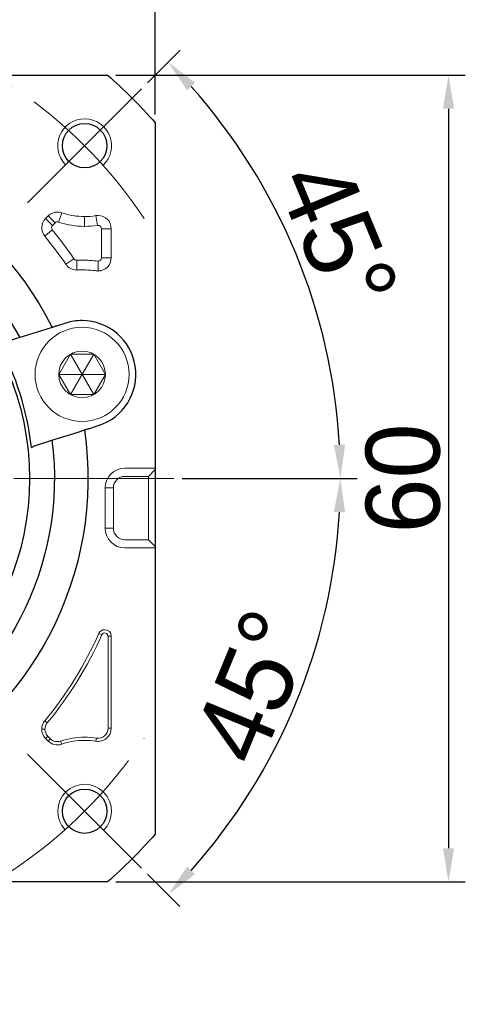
# Model space of a CAD drawing. Header units: millimetres. Extents: x 1384 to 1884, y 1004 to 1358.
# Tile 5 of 8: x 1639 to 1673, y 1239 to 1312. Entities that reach past the tile are written whole.
import ezdxf

# ---------------------------------------------------------------- set-up
doc = ezdxf.new("R2010")
doc.units = ezdxf.units.MM
doc.header["$PDSIZE"] = -5
doc.linetypes.add('点画线', pattern=[18, 12, -2, 2, -2])
doc.layers.get('0').update_dxf_attribs({"lineweight": 18})
doc.layers.get('Defpoints').update_dxf_attribs({"lineweight": 18})
for name, color, linetype, lineweight in [('7中心线层', 7, '点画线', 18), ('尺寸线', 7, 'Continuous', 18), ('尺寸线层', 3, 'Continuous', 18), ('粗实线', 7, 'Continuous', 50), ('细实线', 7, 'Continuous', 18)]:
    doc.layers.add(name, color=color, linetype=linetype, lineweight=lineweight)
doc.styles.add('工程字', font='txt')
doc.dimstyles.new('DIMSTYLE_17', dxfattribs={"dimtxt": 8, "dimasz": 12, "dimexe": 0.18, "dimexo": 0.0625, "dimgap": 0.09, "dimtad": 1, "dimtih": 1, "dimtoh": 1, "dimdec": 3, "dimdsep": 46, "dimtxsty": 'Standard', "dimblk": '_CAXARROW', "dimcen": 0.09, "dimdle": 24, "dimadec": 0, "dimazin": 0, "dimtfac": 0.7, "dimtdec": 3, "dimtofl": 0, "dimtmove": 0, "dimatfit": 3, "dimfxl": 1, "dimtolj": 1, "dimarcsym": 0})
doc.dimstyles.new('副本 ISO-25', dxfattribs={"dimtxt": 5.5, "dimasz": 2.5, "dimexe": 1.25, "dimexo": 0.625, "dimtad": 1, "dimtxsty": '工程字', "dimcen": 2.5, "dimdle": 5, "dimadec": 0, "dimazin": 0, "dimtfac": 1, "dimtmove": 0, "dimatfit": 3, "dimfxl": 1, "dimtolj": 1, "dimarcsym": 0})

# ---------------------------------------------------------------- blocks, each defined once
blk = doc.blocks.new('_CAXARROW')
blk.add_hatch(color=0).paths.add_polyline_path([(0, 0), (-1, 0.125), (-1, -0.125)], flags=0)
blk = doc.blocks.new('*D95')
at = {"layer": 'Defpoints', "color": 0}
for p in [(1646.542, 1300.302), (1592.509, 1255.799)]:
    blk.add_point(p, dxfattribs=at)
at = {"layer": '尺寸线层', "color": 0, "linetype": 'Continuous', "lineweight": -2}
for p, q in [((1619.435, 1278.05), (1619.615, 1278.05)), ((1619.525, 1277.96), (1619.525, 1278.14)), ((1572.687, 1239.473), (1590.193, 1253.892)), ((1562.539, 1239.473), (1572.687, 1239.473))]:
    blk.add_line(p, q, dxfattribs=at)
blk.add_arc((1619.525, 1278.05), 35, 219.18124, 303.41935, dxfattribs=at)
at = {"layer": '尺寸线层', "color": 0, "lineweight": -2, "xscale": 3, "yscale": 3, "zscale": 3, "rotation": 39.47590187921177}
blk.add_blockref('_CAXARROW', (1592.509, 1255.799), dxfattribs=at)
at = {"layer": '尺寸线层', "color": 0, "insert": (1567.102, 1242.723), "char_height": 4.5, "attachment_point": 5, "style": '工程字'}
blk.add_mtext('\\A1;∅70', dxfattribs=at)
blk = doc.blocks.new('_FILLED')
at = {"linetype": 'ByBlock'}
blk.add_hatch(color=0, dxfattribs=at).paths.add_polyline_path([(0, 0), (-1, 0.133), (-1, -0.133)], flags=0)
blk = doc.blocks.new('*D113')
at = {"layer": 'Defpoints', "color": 0}
for p in [(1649.525, 1316.098), (1589.525, 1304.508), (1649.525, 1304.508)]:
    blk.add_point(p, dxfattribs=at)
at = {"layer": '尺寸线层', "color": 0, "lineweight": -2}
for p, q in [((1589.525, 1305.133), (1589.525, 1317.348)), ((1649.525, 1305.133), (1649.525, 1317.348)), ((1592.025, 1316.098), (1647.025, 1316.098))]:
    blk.add_line(p, q, dxfattribs=at)
at = {"layer": '尺寸线层', "color": 0}
for points in [[(1592.025, 1316.515), (1592.025, 1315.681), (1589.525, 1316.098)], [(1647.025, 1315.681), (1647.025, 1316.515), (1649.525, 1316.098)]]:
    blk.add_solid(points, dxfattribs=at)
at = {"layer": '尺寸线层', "color": 0, "insert": (1619.525, 1319.473), "char_height": 5.5, "attachment_point": 5, "style": '工程字'}
blk.add_mtext('\\A1;60', dxfattribs=at)
blk = doc.blocks.new('*D114')
at = {"layer": 'Defpoints', "color": 0}
for p in [(1645.983, 1308.05), (1645.983, 1248.05), (1671.361, 1248.05)]:
    blk.add_point(p, dxfattribs=at)
at = {"layer": '尺寸线层', "color": 0, "lineweight": -2}
for p, q in [((1646.608, 1308.05), (1672.611, 1308.05)), ((1671.361, 1305.55), (1671.361, 1250.55)), ((1646.608, 1248.05), (1672.611, 1248.05))]:
    blk.add_line(p, q, dxfattribs=at)
at = {"layer": '尺寸线层', "color": 0}
for points in [[(1671.778, 1305.55), (1670.944, 1305.55), (1671.361, 1308.05)], [(1670.944, 1250.55), (1671.778, 1250.55), (1671.361, 1248.05)]]:
    blk.add_solid(points, dxfattribs=at)
at = {"layer": '尺寸线层', "color": 0, "insert": (1667.986, 1278.05), "char_height": 5.5, "attachment_point": 5, "rotation": 90, "style": '工程字'}
blk.add_mtext('\\A1;60', dxfattribs=at)
blk = doc.blocks.new('*D115')
at = {"layer": 'Defpoints', "color": 0}
for p in [(1648.517, 1307.042), (1640.031, 1298.556), (1661.826, 1289.385), (1494.994, 1278.05), (1650.913, 1278.05)]:
    blk.add_point(p, dxfattribs=at)
at = {"layer": '尺寸线层', "color": 0, "lineweight": -2}
for p, q in [((1648.959, 1307.484), (1651.375, 1309.9)), ((1651.538, 1278.05), (1664.568, 1278.05))]:
    blk.add_line(p, q, dxfattribs=at)
blk.add_arc((1619.525, 1278.05), 43.792, 3.27132, 41.72868, dxfattribs=at)
at = {"layer": '尺寸线层', "color": 0}
for points in [[(1652.511, 1307.485), (1651.905, 1306.913), (1650.491, 1309.016)], [(1662.83, 1280.537), (1663.663, 1280.561), (1663.318, 1278.05)]]:
    blk.add_solid(points, dxfattribs=at)
at = {"layer": '尺寸线层', "color": 0, "insert": (1663.102, 1296.101), "char_height": 5.5, "attachment_point": 5, "rotation": 292.5, "style": '工程字'}
blk.add_mtext('\\A1;45%%d', dxfattribs=at)
blk = doc.blocks.new('*D116')
at = {"layer": 'Defpoints', "color": 0}
for p in [(1494.994, 1278.05), (1650.913, 1278.05), (1640.031, 1257.544), (1657.447, 1256.157), (1648.517, 1249.059)]:
    blk.add_point(p, dxfattribs=at)
at = {"layer": '尺寸线层', "color": 0, "lineweight": -2}
for p, q in [((1651.538, 1278.05), (1664.563, 1278.05)), ((1648.959, 1248.617), (1651.372, 1246.204))]:
    blk.add_line(p, q, dxfattribs=at)
blk.add_arc((1619.525, 1278.05), 43.788, 318.27168, 356.72832, dxfattribs=at)
at = {"layer": '尺寸线层', "color": 0}
for points in [[(1663.658, 1275.539), (1662.825, 1275.563), (1663.313, 1278.05)], [(1651.902, 1249.191), (1652.507, 1248.619), (1650.488, 1247.088)]]:
    blk.add_solid(points, dxfattribs=at)
at = {"layer": '尺寸线层', "color": 0, "insert": (1656.862, 1262.585), "char_height": 5.5, "attachment_point": 5, "rotation": 67.5, "style": '工程字'}
blk.add_mtext('\\A1;45%%d', dxfattribs=at)

msp = doc.modelspace()

# ---------------------------------------------------------------- linework, layer by layer
for p, q in [((1642.3311, 1297.1228), (1642.5675, 1297.8136)), ((1641.5567, 1297.5792), (1641.3679, 1297.3904)), ((1641.8842, 1296.8741), (1641.3679, 1297.3904)), ((1642.073, 1297.0629), (1641.5567, 1297.5792)), ((1641.8842, 1296.8741), (1642.073, 1297.0629)), ((1644.2741, 1297.5296), (1644.2741, 1296.7994)), ((1645.2353, 1296.8769), (1645.1183, 1297.5977)), ((1641.8683, 1296.5375), (1641.3057, 1296.072)), ((1645.5257, 1296.6298), (1645.5257, 1294.462)), ((1645.5257, 1296.6298), (1646.2558, 1296.6298)), ((1646.2558, 1294.462), (1646.2558, 1296.6298)), ((1643.4812, 1294.3935), (1642.878, 1293.982)), ((1643.688, 1294.2843), (1643.688, 1293.5541)), ((1645.2754, 1294.2119), (1645.2754, 1293.4815)), ((1645.5257, 1294.462), (1646.2558, 1294.462)), ((1647.2754, 1278.8174), (1649.0254, 1278.8174)), ((1649.5254, 1278.8174), (1649.0254, 1278.8174)), ((1649.5254, 1278.7076), (1649.0254, 1278.2089)), ((1649.5254, 1278.8174), (1649.5254, 1278.7076)), ((1649.5254, 1278.7076), (1649.5254, 1277.7101)), ((1647.2754, 1278.2089), (1649.0254, 1278.2089)), ((1645.8091, 1274.3512), (1645.8091, 1277.3512)), ((1646.4176, 1274.3512), (1646.4176, 1277.3512)), ((1649.5254, 1277.7101), (1649.5254, 1273.9922)), ((1649.5254, 1273.9922), (1649.5254, 1272.9947)), ((1649.0254, 1273.4934), (1647.2754, 1273.4934)), ((1649.0254, 1272.8849), (1647.2754, 1272.8849)), ((1649.5254, 1272.9947), (1649.0254, 1273.4934)), ((1649.5254, 1272.8849), (1649.0254, 1272.8849)), ((1649.5254, 1272.9947), (1649.5254, 1272.8849)), ((1645.5564, 1266.4221), (1645.3367, 1266.5203)), ((1646.0152, 1266.3243), (1646.2558, 1266.3243)), ((1646.0152, 1266.3243), (1646.0152, 1259.4709)), ((1646.2558, 1259.4709), (1646.2558, 1266.3243)), ((1641.4912, 1259.8753), (1641.3057, 1260.0287)), ((1641.3214, 1259.4037), (1641.0807, 1259.4037)), ((1641.538, 1258.8805), (1641.3679, 1258.7104)), ((1641.7269, 1258.6917), (1641.538, 1258.8805)), ((1646.0152, 1259.4709), (1646.2558, 1259.4709)), ((1641.3679, 1258.7104), (1641.5567, 1258.5215)), ((1641.7269, 1258.6917), (1641.5567, 1258.5215)), ((1642.4896, 1258.5149), (1642.5675, 1258.2872)), ((1645.1568, 1258.7407), (1645.1183, 1258.5031))]:
    msp.add_line(p, q)
msp.add_circle((1644.0836, 1285.7935), 1.7321)
for centre, radius, start, end in [((1642.25, 1296.8859), 0.9805, 90, 135), ((1642.25, 1296.8859), 0.9805, 71.103881, 90), ((1642.0612, 1296.6971), 0.9805, 135, 219.60525), ((1644.2741, 1302.7991), 5.9997, 251.103881, 270), ((1645.2754, 1296.6298), 0.9805, 90, 99.218623), ((1645.2754, 1296.6298), 0.9805, 0, 90), ((1619.5254, 1278.0504), 28.9997, 34.302587, 39.60525), ((1644.2741, 1302.7991), 5.9997, 270, 279.218623), ((1644.0836, 1285.7935), 8.4997, 90, 92.59118), ((1644.0836, 1285.7935), 8.4997, 82.17173, 90), ((1645.2754, 1294.462), 0.9805, 270, 0), ((1643.688, 1294.5346), 0.9805, 214.302587, 270), ((1643.688, 1294.5346), 0.9805, 270, 272.59118), ((1645.2754, 1294.462), 0.9805, 262.17173, 270), ((1619.5254, 1278.0504), 28.5102, 320.39475, 335.929385), ((1645.7754, 1266.3243), 0.4805, 90, 155.929385), ((1645.7754, 1266.3243), 0.4805, 0, 90), ((1642.0612, 1259.4037), 0.9805, 140.39475, 180), ((1642.0612, 1259.4037), 0.9805, 180, 225), ((1645.2754, 1259.4709), 0.9805, 260.781377, 0), ((1642.25, 1259.2148), 0.9805, 225, 288.896119), ((1644.2741, 1253.3016), 5.5102, 90, 108.896119), ((1644.2741, 1253.3016), 5.5102, 80.781377, 90)]:
    msp.add_arc(centre, radius, start, end)
at = {"extrusion": (0, 0, -1)}
for centre, radius, start, end in [((-1644.2741, 1302.7991), 5.2695, 270, 288.896119), ((-1644.2741, 1302.7991), 5.2695, 260.781377, 270), ((-1619.5254, 1278.0504), 28.2695, 140.39475, 145.697413), ((-1644.0836, 1285.7935), 7.7695, 87.40882, 90), ((-1644.0836, 1285.7935), 7.7695, 90, 97.82827), ((-1647.2754, 1277.3512), 1.4663, 0, 90), ((-1647.2754, 1277.3512), 0.8577, 0, 90), ((-1647.2754, 1274.3512), 1.4663, 270, 0), ((-1647.2754, 1274.3512), 0.8577, 270, 0), ((-1619.5254, 1278.0504), 28.2695, 204.070615, 219.60525), ((-1642.0612, 1259.4037), 0.7398, 0, 39.60525), ((-1642.0612, 1259.4037), 0.7398, 315, 0), ((-1645.2754, 1259.4709), 0.7398, 180, 279.218623), ((-1642.25, 1259.2148), 0.7398, 251.103881, 315), ((-1644.2741, 1253.3016), 5.2695, 71.103881, 90), ((-1644.2741, 1253.3016), 5.2695, 90, 99.218623)]:
    msp.add_arc(centre, radius, start, end, dxfattribs=at)
for points, degree in [([(1642.073, 1297.0629), (1642.1118, 1297.0913), (1642.1893, 1297.148), (1642.2838, 1297.1312), (1642.3311, 1297.1228)], 3), ([(1645.2353, 1296.8769), (1645.312, 1296.8691), (1645.4655, 1296.8533), (1645.5056, 1296.7043), (1645.5257, 1296.6298)], 3), ([(1643.6993, 1294.2845), (1643.688, 1294.2843)], 1), ([(1645.2754, 1294.2119), (1645.264, 1294.2118), (1645.2526, 1294.2125), (1645.2413, 1294.214)], 3)]:
    msp.add_open_spline(points, degree=degree)
for points, knots in [([(1641.8683, 1296.5375), (1641.8386, 1296.5951), (1641.7792, 1296.7104), (1641.8492, 1296.8195), (1641.8842, 1296.8741)], [0, 0, 0, 0, 0.5, 1, 1, 1, 1]), ([(1643.688, 1294.2843), (1643.6469, 1294.2897), (1643.5645, 1294.3006), (1643.509, 1294.3625), (1643.4812, 1294.3935)], [0, 0, 0, 0, 0.4991029, 1, 1, 1, 1]), ([(1645.5257, 1294.462), (1645.5095, 1294.3942), (1645.4773, 1294.2594), (1645.3424, 1294.2277), (1645.2754, 1294.2119)], [0, 0, 0, 0, 0.5025748, 1, 1, 1, 1]), ([(1645.5564, 1266.4221), (1645.5881, 1266.4654), (1645.6513, 1266.5517), (1645.8285, 1266.5736), (1645.9813, 1266.4814), (1646.0039, 1266.3767), (1646.0152, 1266.3243)], [0, 0, 0, 0, 0.2504474, 0.5, 0.7495526, 1, 1, 1, 1])]:
    msp.add_open_spline(points, degree=3, knots=knots)
at = {"layer": '7中心线层'}
for p, q in [((1640.0315, 1298.5565), (1648.5167, 1307.0418)), ((1494.9944, 1278.0504), (1650.9129, 1278.0504)), ((1640.0315, 1257.5443), (1648.5167, 1249.059))]:
    msp.add_line(p, q, dxfattribs=at)
for start, end in [(33.521659, 56.478341), (303.521659, 326.478341)]:
    msp.add_arc((1619.5254, 1278.0504), 35, start, end, dxfattribs=at)
at = {"layer": '尺寸线'}
for p, q in [((1649.0254, 1278.2089), (1649.0254, 1273.4934)), ((1646.4176, 1277.3512), (1645.8091, 1277.3512)), ((1646.4176, 1274.3512), (1645.8091, 1274.3512))]:
    msp.add_line(p, q, dxfattribs=at)
for centre, start, end in [((1644.2741, 1302.7991), 313.362755, 225), ((1644.2741, 1253.3016), 315, 223.362755)]:
    msp.add_arc(centre, 2, start, end, dxfattribs=at)
at = {"layer": '粗实线', "linetype": 'Continuous', "lineweight": 30}
for p, q in [((1593.0678, 1308.0504), (1645.9829, 1308.0504)), ((1649.5254, 1304.5079), (1649.5254, 1272.8849)), ((1641.3751, 1289.1337), (1639.4393, 1288.5233)), ((1641.8583, 1289.286), (1641.3751, 1289.1337)), ((1642.8807, 1289.6084), (1642.2447, 1289.4079)), ((1643.7807, 1281.5039), (1644.2639, 1281.6563)), ((1644.6503, 1281.7781), (1645.2864, 1281.9787)), ((1641.845, 1280.8936), (1643.7807, 1281.5039)), ((1649.5254, 1272.8849), (1649.5254, 1251.5929)), ((1645.9829, 1248.0504), (1593.0678, 1248.0504))]:
    msp.add_line(p, q, dxfattribs=at)
for centre in [(1644.2741, 1302.7991), (1644.2741, 1253.3016)]:
    msp.add_circle(centre, 1.65, dxfattribs=at)
at = {"layer": '粗实线', "linetype": 'Continuous', "lineweight": 30, "extrusion": (0, 0, -1)}
for radius, start, end in [(40, 131.409622, 138.590378), (25, 81.706896, 153.293104), (22.5, 90, 152.259652), (20.6414, 90, 270), (25, 171.706896, 243.293104), (22.5, 172.740348, 242.259652), (40, 221.409622, 228.590378)]:
    msp.add_arc((-1619.5254, 1278.0504), radius, start, end, dxfattribs=at)
at = {"layer": '粗实线', "linetype": 'Continuous', "lineweight": 30}
for centre, radius, start, end in [((1644.0836, 1285.7935), 4, 90, 107.5), ((1644.0836, 1285.7935), 4, 287.500017, 90), ((1619.5254, 1278.0504), 20.9162, 6.317702, 28.682298)]:
    msp.add_arc(centre, radius, start, end, dxfattribs=at)
for points, knots in [([(1642.2447, 1289.4079), (1642.201, 1289.3941), (1642.1568, 1289.3801), (1642.0743, 1289.3542), (1642.035, 1289.3418), (1641.9671, 1289.3204), (1641.9375, 1289.311), (1641.8922, 1289.2967), (1641.8757, 1289.2915), (1641.8669, 1289.2887), (1641.8625, 1289.2874), (1641.8581, 1289.286)], [0, 0, 0, 0, 0.2183987, 0.2183987, 0.4368728, 0.4368728, 0.6541149, 0.6541149, 0.8686839, 0.8686839, 1, 1, 1, 1]), ([(1644.2632, 1281.6561), (1644.2676, 1281.6575), (1644.272, 1281.6588), (1644.2993, 1281.6675), (1644.3204, 1281.6741), (1644.3733, 1281.6908), (1644.4059, 1281.7011), (1644.4782, 1281.7238), (1644.519, 1281.7367), (1644.5901, 1281.7591), (1644.6203, 1281.7687), (1644.6503, 1281.7781)], [0, 0, 0, 0, 0.2115356, 0.2115356, 0.4229944, 0.4229944, 0.6356664, 0.6356664, 0.8509644, 0.8509644, 1, 1, 1, 1])]:
    msp.add_open_spline(points, degree=3, knots=knots, dxfattribs=at)
for points in [[(1639.4393, 1288.5233), (1639.0291, 1288.394), (1638.6185, 1288.2645), (1638.2074, 1288.1349)], [(1640.613, 1280.5052), (1641.0241, 1280.6348), (1641.4347, 1280.7643), (1641.845, 1280.8936)], [(1640.3145, 1280.352), (1640.4115, 1280.4246), (1640.5113, 1280.4731), (1640.613, 1280.5052)]]:
    msp.add_open_spline(points, degree=3, dxfattribs=at)
at = {"layer": '细实线', "color": 0}
for p, q in [((1644.9496, 1287.2935), (1643.2175, 1284.2935)), ((1644.9496, 1284.2935), (1643.2175, 1287.2935)), ((1645.8156, 1285.7935), (1642.3515, 1285.7935))]:
    msp.add_line(p, q, dxfattribs=at)
msp.add_lwpolyline([(1642.3515, 1285.7935), (1643.2175, 1284.2935), (1644.9496, 1284.2935), (1645.8156, 1285.7935), (1644.9496, 1287.2935), (1643.2175, 1287.2935)], close=True, dxfattribs=at)
msp.add_circle((1644.0836, 1285.7935), 3.5, dxfattribs=at)

# ---------------------------------------------------------------- dimensions: what is measured, and where the dimension line sits
at = {"layer": '尺寸线层'}
dim = msp.add_linear_dim(base=(1649.5254, 1316.0981), p1=(1589.5254, 1304.5079), p2=(1649.5254, 1304.5079), dimstyle='副本 ISO-25', dxfattribs=at)
dim.commit()
dim.dimension.update_dxf_attribs({"geometry": '*D113', "text_midpoint": (1619.5254, 1319.4731)})
for base, line1, line2, picture, middle in [((1661.8256, 1289.3847), ((1640.0315, 1298.5565), (1648.5167, 1307.0418)), ((1494.9944, 1278.0504), (1650.9129, 1278.0504)), '*D115', (1663.1023, 1296.1006)), ((1657.4465, 1256.1566), ((1494.9944, 1278.0504), (1650.9129, 1278.0504)), ((1640.0315, 1257.5443), (1648.5167, 1249.059)), '*D116', (1656.8617, 1262.5851))]:
    dim = msp.add_angular_dim_2l(base=base, line1=line1, line2=line2, dimstyle='副本 ISO-25', dxfattribs=at)
    dim.commit()
    dim.dimension.update_dxf_attribs({"geometry": picture, "text_midpoint": middle})
dim = msp.add_linear_dim(base=(1671.3611, 1248.0504), p1=(1645.9829, 1308.0504), p2=(1645.9829, 1248.0504), angle=90, dimstyle='副本 ISO-25', dxfattribs=at)
dim.commit()
dim.dimension.update_dxf_attribs({"geometry": '*D114', "text_midpoint": (1667.9861, 1278.0504)})
at = {"layer": '尺寸线层', "linetype": 'Continuous'}
dim = msp.add_diameter_dim_2p(p1=(1646.5416, 1300.3018), p2=(1592.5091, 1255.799), dimstyle='DIMSTYLE_17', override={"dimtxt": 4.5, "dimasz": 3, "dimgap": 1, "dimtxsty": '工程字', "dimtol": 0, "dimldrblk": '_FILLED'}, dxfattribs=at)
dim.commit()
dim.dimension.update_dxf_attribs({"geometry": '*D95', "text_midpoint": (1567.1022, 1239.4731), "dimtype": 163})

doc.saveas('drawing.dxf')
